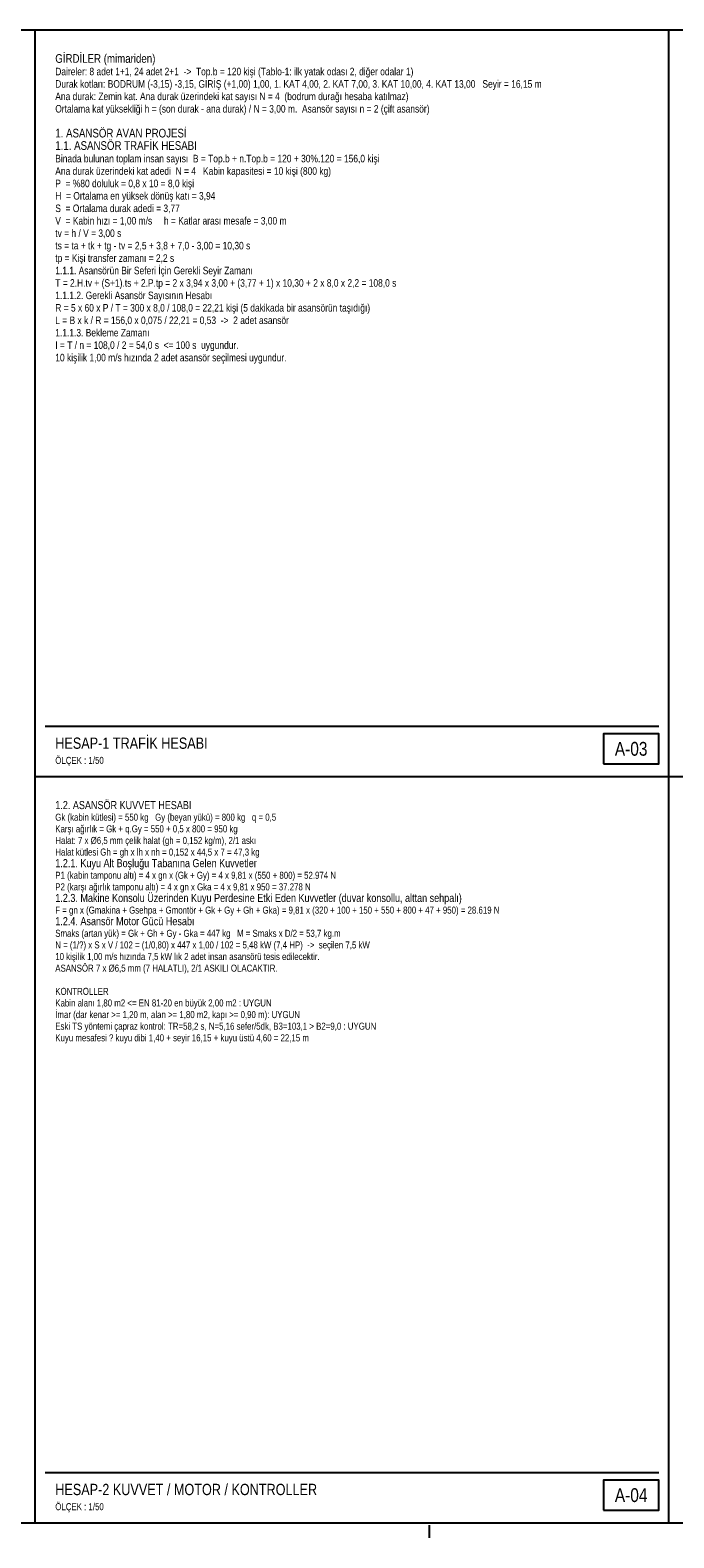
# Model space of a CAD drawing. Header units: centimetres. Extents: x 0 to 12476, y -30 to 2970.
# Tile 6 of 26: x 2155 to 3436, y -30 to 2970. Entities that reach past the tile are written whole.
import ezdxf
from ezdxf.enums import TextEntityAlignment as Align

# ---------------------------------------------------------------- set-up
doc = ezdxf.new("R2010")
doc.units = ezdxf.units.CM
doc.linetypes.add('CENTER', pattern=[40, 25, -5, 5, -5])
for name, color, linetype in [('ASN-ANTET', 4, 'CONTINUOUS'), ('ASN-BASLIK', 5, 'CONTINUOUS'), ('ASN-CERCEVE', 7, 'CONTINUOUS'), ('ASN-EKSEN', 8, 'CENTER'), ('ASN-YAZI', 4, 'CONTINUOUS')]:
    doc.layers.add(name, color=color, linetype=linetype)
doc.styles.get("Standard").update_dxf_attribs({"font": 'arial.ttf', "width": 0.8})

msp = doc.modelspace()

# ---------------------------------------------------------------- linework, layer by layer
at = {"layer": 'ASN-ANTET'}
for p, q in [((2185.4, 1585), (3406.5, 1585)), ((2185.4, 100), (3406.5, 100))]:
    msp.add_line(p, q, dxfattribs=at)
for points in [[(3296.5, 1510), (3406.5, 1510), (3406.5, 1570), (3296.5, 1570)], [(3296.5, 25), (3406.5, 25), (3406.5, 85), (3296.5, 85)]]:
    msp.add_lwpolyline(points, close=True, dxfattribs=at)
at = {"layer": 'ASN-CERCEVE'}
for p, q in [((2165.4, 0), (2165.4, 2970)), ((3426.5, 0), (3426.5, 2970)), ((2165.4, 1485), (3426.5, 1485)), ((3426.5, 1485), (5165.7, 1485))]:
    msp.add_line(p, q, dxfattribs=at)
for points in [[(0, 0), (12475.8, 0), (12475.8, 2970), (0, 2970)], [(100, 0), (12450.8, 0), (12450.8, 2970), (100, 2970)]]:
    msp.add_lwpolyline(points, close=True, dxfattribs=at)
at = {"layer": 'ASN-EKSEN'}
msp.add_line((2950, -30), (2950, -5), dxfattribs=at)

# ---------------------------------------------------------------- texts
at = {"layer": 'ASN-ANTET', "width": 0.8}
for s, p in [('A-03', (3351.5, 1540)), ('A-04', (3351.5, 55))]:
    msp.add_text(s, height=27.5, dxfattribs=at).set_placement(p, align=Align.MIDDLE_CENTER)
for p in [(2205.4, 1510), (2205.4, 25)]:
    msp.add_text('ÖLÇEK : 1/50', height=14, dxfattribs=at).set_placement(p)
at = {"layer": 'ASN-BASLIK', "width": 0.8}
for s, height, p in [('GİRDİLER (mimariden)', 17.25, (2205.4, 2905)), ('1. ASANSÖR AVAN PROJESİ', 17.25, (2205.4, 2756.5)), ('1.1. ASANSÖR TRAFİK HESABI', 17.25, (2205.4, 2731.8)), ('HESAP-1 TRAFİK HESABI', 22.5, (2205.4, 1540)), ('1.2. ASANSÖR KUVVET HESABI', 16.1, (2205.4, 1420)), ('1.2.1. Kuyu Alt Boşluğu Tabanına Gelen Kuvvetler', 16.1, (2205.4, 1304.5)), ('1.2.3. Makine Konsolu Üzerinden Kuyu Perdesine Etki Eden Kuvvetler (duvar konsollu, alttan sehpalı)', 16.1, (2205.4, 1235.2)), ('1.2.4. Asansör Motor Gücü Hesabı', 16.1, (2205.4, 1189)), ('HESAP-2 KUVVET / MOTOR / KONTROLLER', 22.5, (2205.4, 55))]:
    msp.add_text(s, height=height, dxfattribs=at).set_placement(p)
at = {"layer": 'ASN-YAZI', "width": 0.8}
for s, height, p in [('Daireler: 8 adet 1+1, 24 adet 2+1  ->  Top.b = 120 kişi (Tablo-1: ilk yatak odası 2, diğer odalar 1)', 15, (2205.4, 2880.2)), ('Durak kotları: BODRUM (-3,15) -3,15, GİRİŞ (+1,00) 1,00, 1. KAT 4,00, 2. KAT 7,00, 3. KAT 10,00, 4. KAT 13,00   Seyir = 16,15 m', 15, (2205.4, 2855.5)), ('Ana durak: Zemin kat. Ana durak üzerindeki kat sayısı N = 4  (bodrum durağı hesaba katılmaz)', 15, (2205.4, 2830.8)), ('Ortalama kat yüksekliği h = (son durak - ana durak) / N = 3,00 m.  Asansör sayısı n = 2 (çift asansör)', 15, (2205.4, 2806)), ('Ana durak üzerindeki kat adedi  N = 4   Kabin kapasitesi = 10 kişi (800 kg)', 15, (2205.4, 2682.2)), ('Binada bulunan toplam insan sayısı  B = Top.b + n.Top.b = 120 + 30%.120 = 156,0 kişi', 15, (2205.4, 2707)), ('P  = %80 doluluk = 0,8 x 10 = 8,0 kişi', 15, (2205.4, 2657.5)), ('H  = Ortalama en yüksek dönüş katı = 3,94', 15, (2205.4, 2632.8)), ('S  = Ortalama durak adedi = 3,77', 15, (2205.4, 2608)), ('V  = Kabin hızı = 1,00 m/s     h = Katlar arası mesafe = 3,00 m', 15, (2205.4, 2583.2)), ('tv = h / V = 3,00 s', 15, (2205.4, 2558.5)), ('ts = ta + tk + tg - tv = 2,5 + 3,8 + 7,0 - 3,00 = 10,30 s', 15, (2205.4, 2533.8)), ('tp = Kişi transfer zamanı = 2,2 s', 15, (2205.4, 2509)), ('1.1.1. Asansörün Bir Seferi İçin Gerekli Seyir Zamanı', 15, (2205.4, 2484.2)), ('T = 2.H.tv + (S+1).ts + 2.P.tp = 2 x 3,94 x 3,00 + (3,77 + 1) x 10,30 + 2 x 8,0 x 2,2 = 108,0 s', 15, (2205.4, 2459.5)), ('1.1.1.2. Gerekli Asansör Sayısının Hesabı', 15, (2205.4, 2434.8)), ('R = 5 x 60 x P / T = 300 x 8,0 / 108,0 = 22,21 kişi (5 dakikada bir asansörün taşıdığı)', 15, (2205.4, 2410)), ('L = B x k / R = 156,0 x 0,075 / 22,21 = 0,53  ->  2 adet asansör', 15, (2205.4, 2385.2)), ('1.1.1.3. Bekleme Zamanı', 15, (2205.4, 2360.5)), ('I = T / n = 108,0 / 2 = 54,0 s  <= 100 s  uygundur.', 15, (2205.4, 2335.8)), ('10 kişilik 1,00 m/s hızında 2 adet asansör seçilmesi uygundur.', 15, (2205.4, 2311)), ('Gk (kabin kütlesi) = 550 kg   Gy (beyan yükü) = 800 kg   q = 0,5', 14, (2205.4, 1396.9)), ('Karşı ağırlık = Gk + q.Gy = 550 + 0,5 x 800 = 950 kg', 14, (2205.4, 1373.8)), ('Halat: 7 x %%c6,5 mm çelik halat (gh = 0,152 kg/m), 2/1 askı', 14, (2205.4, 1350.7)), ('Halat kütlesi Gh = gh x lh x nh = 0,152 x 44,5 x 7 = 47,3 kg', 14, (2205.4, 1327.6)), ('P1 (kabin tamponu altı) = 4 x gn x (Gk + Gy) = 4 x 9,81 x (550 + 800) = 52.974 N', 14, (2205.4, 1281.4)), ('P2 (karşı ağırlık tamponu altı) = 4 x gn x Gka = 4 x 9,81 x 950 = 37.278 N', 14, (2205.4, 1258.3)), ('F = gn x (Gmakina + Gsehpa + Gmontör + Gk + Gy + Gh + Gka) = 9,81 x (320 + 100 + 150 + 550 + 800 + 47 + 950) = 28.619 N', 14, (2205.4, 1212.1)), ('Smaks (artan yük) = Gk + Gh + Gy - Gka = 447 kg   M = Smaks x D/2 = 53,7 kg.m', 14, (2205.4, 1165.9)), ('N = (1/?) x S x V / 102 = (1/0,80) x 447 x 1,00 / 102 = 5,48 kW (7,4 HP)  ->  seçilen 7,5 kW', 14, (2205.4, 1142.8)), ('ASANSÖR 7 x %%c6,5 mm (7 HALATLI), 2/1 ASKILI OLACAKTIR.', 14, (2205.4, 1096.6)), ('10 kişilik 1,00 m/s hızında 7,5 kW lık 2 adet insan asansörü tesis edilecektir.', 14, (2205.4, 1119.7)), ('KONTROLLER', 14, (2205.4, 1050.4)), ('Kabin alanı 1,80 m2 <= EN 81-20 en büyük 2,00 m2 : UYGUN', 14, (2205.4, 1027.3)), ('İmar (dar kenar >= 1,20 m, alan >= 1,80 m2, kapı >= 0,90 m): UYGUN', 14, (2205.4, 1004.2)), ('Eski TS yöntemi çapraz kontrol: TR=58,2 s, N=5,16 sefer/5dk, B3=103,1 > B2=9,0 : UYGUN', 14, (2205.4, 981.1)), ('Kuyu mesafesi ? kuyu dibi 1,40 + seyir 16,15 + kuyu üstü 4,60 = 22,15 m', 14, (2205.4, 958))]:
    msp.add_text(s, height=height, dxfattribs=at).set_placement(p)

doc.saveas('drawing.dxf')
